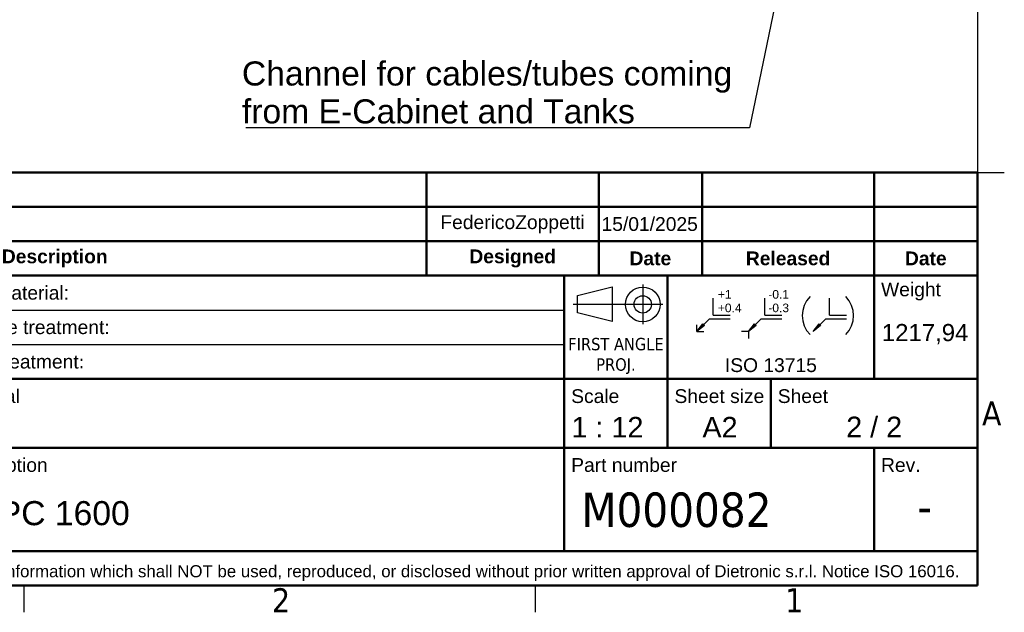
# Model space of a CAD drawing. Header units: millimetres. Extents: x 0 to 7128, y 0 to 5040.
# Tile 173 of 184: x 5339 to 7055, y 73 to 1106. Entities that reach past the tile are written whole.
import ezdxf
from ezdxf.enums import TextEntityAlignment as Align

# ---------------------------------------------------------------- set-up
doc = ezdxf.new("R2010")
doc.units = ezdxf.units.MM
doc.header["$LTSCALE"] = 12
doc.layers.get('0').update_dxf_attribs({"lineweight": 25})
for name, color, linetype, lineweight in [('Geometria schizzo (ISO)', 7, 'Continuous', 25), ('Geometria schizzo(ISO)', 7, 'Continuous', 50), ('Simbolo (ISO)', 7, 'Continuous', 25), ('Titolo (ISO)', 7, 'Continuous', 50)]:
    doc.layers.add(name, color=color, linetype=linetype, lineweight=lineweight)
doc.layers.add('Simboli(ISO)', color=5, linetype='Continuous', lineweight=18, true_color=0x0000ff)
doc.styles.add('Corrente-BSI', font='arial.ttf')
doc.styles.add('Stile testo11', font='tahoma.ttf')
doc.styles.add('Stile testo132', font='tahoma.ttf')
doc.styles.add('Stile testo136', font='arial.ttf')
doc.styles.add('Stile testo26', font='arial.ttf')
doc.styles.add('Stile testo27', font='arial.ttf')
doc.styles.add('Stile testo68', font='arial.ttf')
doc.styles.add('Testo nota (ISO)', font='tahoma.ttf')
doc.dimstyles.new('DEFAULT-ISO$7', dxfattribs={"dimscale": 12, "dimtxt": 3.5, "dimasz": 2.5, "dimexe": 1, "dimexo": 1, "dimgap": 0.762, "dimtad": 1, "dimtoh": 1, "dimrnd": 1e-08, "dimtxsty": 'Corrente-BSI', "dimcen": 0.09, "dimdle": 10, "dimclrd": 7, "dimclre": 7, "dimclrt": 7, "dimazin": 2, "dimtfac": 0.571429, "dimtmove": 0, "dimatfit": 3, "dimfxl": 1, "dimtolj": 1, "dimlwd": 25, "dimlwe": 5, "dimarcsym": 0})

# ---------------------------------------------------------------- blocks, each defined once
blk = doc.blocks.new('Bordi Bordo di default')
at = {"layer": 'Geometria schizzo (ISO)'}
for p, q in [((584, 70), (587.9, 70)), ((445.5, 10), (445.5, 6.1)), ((519.75, 10), (519.75, 6.1))]:
    blk.add_line(p, q, dxfattribs=at)
at = {"layer": 'Geometria schizzo (ISO)', "flags": 128}
blk.add_lwpolyline([(10, 10), (10, 410), (584, 410), (584, 10), (10, 10)], dxfattribs=at)
at = {"layer": 'Simbolo (ISO)', "char_height": 3.5, "attachment_point": 7, "style": 'Testo nota (ISO)'}
for s, insert in [('A', (584.66, 33.25)), ('2', (481.56, 6.1)), ('1', (556.09, 6.1))]:
    blk.add_mtext(s, dxfattribs=dict(at, insert=insert))
blk = doc.blocks.new('Cartigli Dietronic')
at = {"color": 7, "linetype": 'Continuous', "lineweight": 25}
for p, q in [((241.72, 239.73), (246.76, 240.99)), ((246.76, 240.99), (246.76, 235.95)), ((251.19, 241.34), (251.19, 235.58)), ((241.72, 237.21), (241.72, 239.73)), ((261.43, 236.89), (261.43, 239.34)), ((268.93, 236.89), (268.93, 239.34)), ((278.31, 236.89), (278.31, 239.34)), ((241.09, 238.47), (254.09, 238.47)), ((246.76, 235.95), (241.72, 237.21)), ((259.05, 234.51), (260.91, 236.37)), ((260.91, 236.37), (263.88, 236.37)), ((261.43, 236.89), (263.88, 236.89)), ((266.55, 234.51), (268.41, 236.37)), ((268.41, 236.37), (271.38, 236.37)), ((268.93, 236.89), (271.38, 236.89)), ((275.93, 234.51), (277.78, 236.37)), ((277.78, 236.37), (280.76, 236.37)), ((278.31, 236.89), (280.76, 236.89)), ((259.05, 234.51), (259.93, 235.61)), ((259.05, 234.51), (259.05, 235.51)), ((260.15, 235.4), (259.05, 234.51)), ((259.05, 234.51), (260.05, 234.51)), ((259.93, 235.61), (260.15, 235.4)), ((266.55, 234.51), (265.55, 234.51)), ((266.55, 234.51), (267.43, 235.61)), ((267.65, 235.4), (266.55, 234.51)), ((266.55, 234.51), (266.55, 233.51)), ((267.43, 235.61), (267.65, 235.4)), ((275.93, 234.51), (276.81, 235.61)), ((277.03, 235.4), (275.93, 234.51)), ((276.81, 235.61), (277.03, 235.4))]:
    blk.add_line(p, q, dxfattribs=at)
for radius in [2.52, 1.26]:
    blk.add_circle((251.19, 238.46), radius, dxfattribs=at)
for centre, start, end in [((278.3, 236.82), 135.5, 224.5), ((277.86, 236.82), 315.5, 44.5)]:
    blk.add_arc(centre, 3.94, start, end, dxfattribs=at)
at = {"layer": 'Geometria schizzo(ISO)'}
for p, q in [((99.8, 257.63), (299.8, 257.63)), ((219.8, 257.63), (219.8, 242.63)), ((244.8, 242.63), (244.8, 257.63)), ((259.8, 242.63), (259.8, 257.63)), ((284.8, 242.63), (284.8, 257.63)), ((299.8, 257.63), (299.8, 252.63)), ((299.8, 252.63), (99.8, 252.63)), ((299.8, 252.63), (299.8, 247.63)), ((99.8, 247.63), (299.8, 247.63)), ((299.8, 247.63), (299.8, 242.63)), ((254.8, 217.63), (254.8, 227.63)), ((269.8, 217.63), (269.8, 227.63)), ((284.8, 217.63), (284.8, 202.63)), ((299.8, 202.63), (99.8, 202.63))]:
    blk.add_line(p, q, dxfattribs=at)
at = {"layer": 'Titolo (ISO)'}
for p, q in [((299.8, 242.63), (149.8, 242.63)), ((239.8, 227.63), (239.8, 242.63)), ((254.8, 227.63), (254.8, 242.63)), ((284.8, 227.63), (284.8, 242.63)), ((299.8, 197.63), (299.8, 242.63)), ((149.8, 227.63), (299.8, 227.63)), ((239.8, 227.63), (239.8, 217.63)), ((149.8, 217.63), (299.8, 217.63)), ((239.8, 217.63), (239.8, 202.63)), ((99.8, 197.63), (299.8, 197.63))]:
    blk.add_line(p, q, dxfattribs=at)
at = {"layer": 'Titolo (ISO)', "lineweight": 25}
for p, q in [((149.8, 237.63), (239.8, 237.63)), ((149.8, 232.63), (239.8, 232.63))]:
    blk.add_line(p, q, dxfattribs=at)
at = {"layer": 'Titolo (ISO)', "style": 'Testo nota (ISO)'}
for s, insert, char_height, attachment_point in [('\\fArial|b1|i0;\\H2.0000;Description', (165.8, 245.13), 2, 5), ('\\fArial|b1|i0;\\H2.0000;Designed', (232.3, 245.13), 2, 5), ('\\fArial|b1|i0;\\H2.0000;Date', (252.3, 245.13), 2, 5), ('\\fArial|b1|i0;\\H2.0000;Released', (272.3, 245.13), 2, 5), ('\\fArial|b1|i0;\\H2.0000;Date', (292.3, 245.13), 2, 5), ('\\fArial|b0|i0;\\H2.0000;Weight', (285.8, 241.63), 2, 1), ('\\fArial|b0|i0;\\H2.0000;Raw material:', (150.8, 240.13), 2, 4), ('\\fArial|b0|i0;\\H2.0000;Surface treatment:', (150.8, 235.13), 2, 4), ('\\fArial|b0|i0;\\H2.0000;Heat treatment\\fTahoma|b0|i0;\\H2.0000;:', (150.8, 230.13), 2, 4), ('\\fArial|b0|i0;\\H2.0000;ISO 13715', (269.8, 230.63), 2, 2), ('\\fArial|b0|i0;\\H2.0000;Material', (150.8, 226.13), 2, 1), ('\\fArial|b0|i0;\\H2.0000;Scale', (240.8, 226.13), 2, 1), ('\\fArial|b0|i0;\\H2.0000;Sheet size', (255.8, 226.13), 2, 1), ('\\fArial|b0|i0;\\H2.0000;Sheet', (270.8, 226.13), 2, 1), ('\\fArial|b0|i0;\\H2.9900;2 / 2', (284.8, 220.63), 2.99, 5), ('\\fArial|b0|i0;\\H2.0000;Description', (150.8, 216.13), 2, 1), ('\\fArial|b0|i0;\\H2.0000;Part number', (240.8, 216.13), 2, 1), ('\\fArial|b0|i0;\\H2.0000;Rev.', (285.8, 216.13), 2, 1)]:
    blk.add_mtext(s, dxfattribs=dict(at, insert=insert, char_height=char_height, attachment_point=attachment_point))
for s, insert, char_height, attachment_point, line_spacing_factor in [('\\fArial|b0|i0;\\H1.2500;+1           -0.1\\P\\fArial|b0|i0;\\H1.2500;+0.4        -0.3', (262.1, 240.54), 1.25, 1, 0.944221), ('\\fTahoma|b0|i0;\\H1.8000;FIRST ANGLE\\P\\fTahoma|b0|i0;\\H1.8000;PROJ.', (247.3, 233.59), 1.8, 2, 0.987884)]:
    blk.add_mtext(s, dxfattribs=dict(at, insert=insert, char_height=char_height, attachment_point=attachment_point, line_spacing_factor=line_spacing_factor))
at = {"layer": 'Titolo (ISO)', "insert": (100.72, 200.57), "char_height": 1.75, "width": 201.2462, "attachment_point": 1, "style": 'Testo nota (ISO)'}
blk.add_mtext('\\fArial|b0|i0;\\H1.7500;This document contains CONFIDENTIAL proprietary information which shall NOT be used, reproduced, or disclosed without prior written approval of Dietronic s.r.l. Notice ISO 16016.', dxfattribs=at)
at = {"layer": 'Titolo (ISO)'}
for tag, style, p in [('REV1', 'Stile testo68', (105.8, 255.13)), ('REV1-AUTORE', 'Stile testo68', (232.3, 255.13)), ('REV1-DATA_CREAZIONE', 'Stile testo68', (252.3, 255.13)), ('REV1-APPROVATORE', 'Stile testo68', (272.3, 255.13)), ('REV1-DATA_APPROVAZIONE', 'Stile testo68', (292.3, 255.13)), ('REV0-APPROVATORE', 'Stile testo68', (272.3, 250.13)), ('REV0-DATA_APPROVAZIONE', 'Stile testo11', (292.3, 250.13))]:
    blk.add_attdef(tag, text='', height=2, dxfattribs=dict(at, style=style)).set_placement(p, align=Align.MIDDLE_CENTER)
for tag, height, style, p in [('REV1-DESCRIZIONE', 2, 'Stile testo68', (112.8, 255.13)), ('Semilavorato', 2, 'Stile testo11', (168.8, 240.13)), ('Trattamento_Superficiale', 2, 'Stile testo68', (174.8, 235.13)), ('Trattamento_Termico', 2, 'Stile testo68', (170.8, 230.13)), ('Materiale_Dietronic', 3.5, 'Testo nota (ISO)', (154.8, 220.63))]:
    blk.add_attdef(tag, text='', height=height, dxfattribs=dict(at, style=style)).set_placement(p, align=Align.MIDDLE_LEFT)
for tag, p, height, style in [('AUTORE_001', (221.8, 249.4), 2, 'Stile testo68'), ('DATA_CREAZIONE_001', (245.21, 249.13), 2, 'Stile testo68'), ('Massa_001', (285.91, 233.12), 2.49, 'Stile testo26'), ('Scala_vista_iniziale_001', (240.84, 219.12), 2.99, 'Stile testo136'), ('Dimensioni_foglio_001', (259.86, 219.12), 2.99, 'Stile testo136'), ('NUMERO_REVISIONE_001', (291.05, 206.63), 5, 'Stile testo132'), ('NUMERO_PARTE_001', (242.29, 206.13), 5, 'Stile testo132'), ('DESCRIZIONE_001', (154.41, 206.38), 3.5, 'Stile testo27')]:
    blk.add_attdef(tag, p, '', height=height, dxfattribs=dict(at, style=style))

msp = doc.modelspace()

# ---------------------------------------------------------------- block references
at = {"xscale": 12, "yscale": 12, "zscale": 12}
msp.add_blockref('Bordi Bordo di default', (0, 0), dxfattribs=at)
msp.add_blockref('Cartigli Dietronic', (3410.403, -2251.502), dxfattribs=at).add_auto_attribs({'Massa_001': '1217,94', 'NUMERO_REVISIONE_001': '-', 'Scala_vista_iniziale_001': '1 : 12', 'Dimensioni_foglio_001': 'A2', 'DESCRIZIONE_001': 'EPC 1600', 'AUTORE_001': 'FedericoZoppetti', 'DATA_CREAZIONE_001': '15/01/2025', 'NUMERO_PARTE_001': 'M000082'})

# ---------------------------------------------------------------- texts
at = {"layer": 'Simboli(ISO)', "color": 7, "insert": (5726.155, 924.826), "char_height": 42, "width": 854.37349, "attachment_point": 7, "line_spacing_factor": 0.944221, "style": 'Corrente-BSI'}
msp.add_mtext('\\fArial|b0|i0;Channel for cables/tubes coming\\P\\fArial|b0|i0;from E-Cabinet and Tanks', dxfattribs=at)

# ---------------------------------------------------------------- leaders
at = {"layer": 'Simboli(ISO)', "color": 7, "linetype": 'Continuous', "lineweight": 25, "annotation_type": 0, "has_hookline": 1, "hookline_direction": 1, "text_width": 847.678}
msp.add_leader([(6722.218, 1457.151), (6610.529, 917.826), (6580.529, 917.826)], dimstyle='DEFAULT-ISO$7', override={"dimgap": 0, "dimtad": 1}, dxfattribs=at)

doc.saveas('drawing.dxf')
